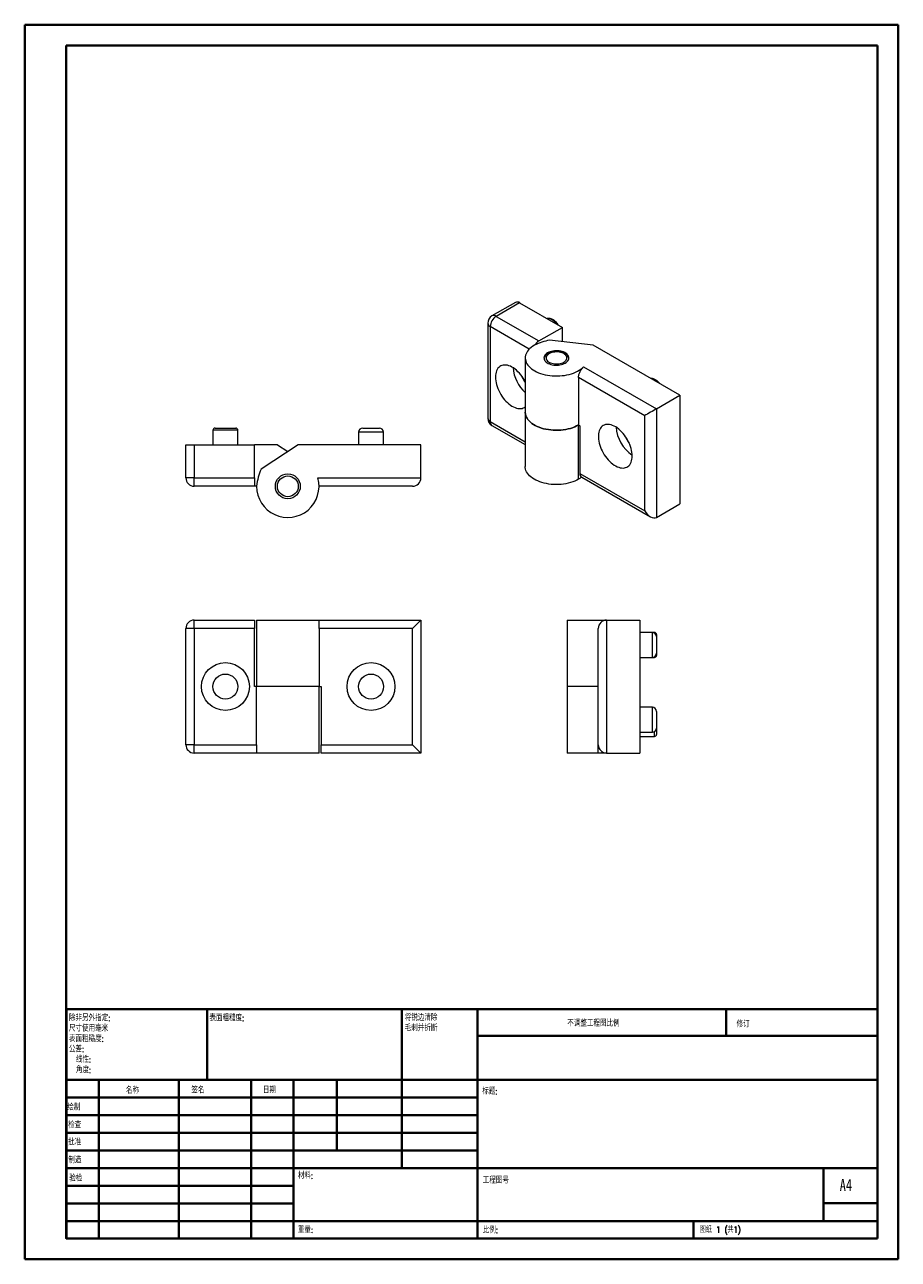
# Model space of a CAD drawing. Header units: millimetres. Extents: x 0 to 210, y 0 to 297.
import ezdxf

# ---------------------------------------------------------------- set-up
doc = ezdxf.new("R2010")
doc.units = ezdxf.units.MM
doc.styles.add('SLDTEXTSTYLE0', font='TXT', dxfattribs={"width": 0.75, "bigfont": 'bigfont'})
doc.styles.add('SLDTEXTSTYLE1', font='TXT', dxfattribs={"width": 0.75})
doc.styles.add('SLDTEXTSTYLE2', font='TXT', dxfattribs={"width": 0.694444, "bigfont": 'bigfont'})

# ---------------------------------------------------------------- blocks, each defined once
blk = doc.blocks.new('SW_NOTE_0')
at = {"color": 0, "linetype": 'Continuous', "lineweight": 0, "char_height": 1.5, "attachment_point": 1, "style": 'SLDTEXTSTYLE0'}
for s, insert in [('\\M+18FAB锐边\\M+190B4\\M+18F9C', (0, 1.93)), ('\\M+196D1\\M+18E68\\M+19BF3\\M+190DC\\M+19266', (0, -0.57))]:
    blk.add_mtext(s, dxfattribs=dict(at, insert=insert))
blk = doc.blocks.new('SW_NOTE_1')
at = {"color": 0, "linetype": 'Continuous', "lineweight": 0, "char_height": 1.5, "attachment_point": 1, "style": 'SLDTEXTSTYLE0'}
for s, insert in [('\\M+18F9C\\M+194F1另\\M+18A4F\\M+18E77\\M+192E8:', (0, 1.93)), ('\\M+18EDA\\M+190A1\\M+18E67\\M+19770\\M+19F7C\\M+195C4', (0, -0.57)), ('\\M+1955C\\M+196CA\\M+19165糙\\M+19378:', (0, -3.07)), ('\\M+18CF6\\M+18DB7:', (0, -5.57)), ('线\\M+190AB:', (1.69, -8.07)), ('\\M+18A70\\M+19378:', (1.69, -10.57))]:
    blk.add_mtext(s, dxfattribs=dict(at, insert=insert))

msp = doc.modelspace()

# ---------------------------------------------------------------- linework, layer by layer
at = {"color": 7, "linetype": 'Continuous', "lineweight": 40}
for p, q in [((0.08, 0.21), (0.08, 297.21)), ((0.08, 297.21), (210.08, 297.21)), ((210.08, 0.21), (210.08, 297.21)), ((210.08, 292.21), (210.08, 297.21)), ((10.08, 292.21), (205.08, 292.21)), ((10.08, 5.21), (10.08, 292.21)), ((205.08, 5.21), (205.08, 292.21)), ((10.11, 60.37), (205.08, 60.37)), ((10.11, 60.37), (10.11, 5.12)), ((43.91, 43.37), (43.91, 60.37)), ((90.71, 60.37), (90.71, 22.12)), ((108.91, 60.37), (108.91, 5.12)), ((168.68, 54.09), (168.68, 60.46)), ((205.08, 54), (108.91, 54)), ((205.08, 43.37), (10.11, 43.37)), ((17.91, 43.37), (17.91, 5.12)), ((37.1, 43.37), (37.1, 5.12)), ((54.51, 43.37), (54.51, 5.12)), ((64.71, 5.12), (64.71, 43.37)), ((75.11, 26.37), (75.11, 43.37)), ((108.91, 39.12), (10.11, 39.12)), ((108.91, 34.87), (10.11, 34.87)), ((108.91, 30.62), (10.11, 30.62)), ((108.91, 26.37), (10.11, 26.37)), ((64.71, 22.12), (10.11, 22.12)), ((64.71, 22.12), (205.08, 22.12)), ((192.08, 9.46), (192.08, 22.21)), ((64.71, 17.87), (10.11, 17.87)), ((64.71, 13.62), (10.11, 13.62)), ((205.08, 13.71), (192.08, 13.71)), ((10.11, 9.37), (205.08, 9.37)), ((160.88, 5.21), (160.88, 9.46)), ((10.08, 5.21), (205.08, 5.21)), ((205.08, 5.21), (180.99, 5.21)), ((0.08, 0.21), (210.08, 0.21))]:
    msp.add_line(p, q, dxfattribs=at)
at = {"color": 7, "linetype": 'Continuous', "lineweight": 15}
for p, q in [((118.06, 230.41), (112.41, 227.14)), ((119.06, 230.31), (113.41, 227.04)), ((119.06, 230.31), (129.32, 224.39)), ((113.41, 227.04), (123.66, 221.13)), ((111.41, 225.41), (111.41, 202.55)), ((111.99, 224.6), (111.99, 201.73)), ((123.66, 221.13), (129.32, 224.39)), ((129.32, 220.98), (129.32, 224.39)), ((136.74, 220.11), (126.24, 221.34)), ((157.6, 208.06), (136.74, 220.11)), ((120.4, 217.04), (120.4, 203.98)), ((134.43, 214.91), (151.94, 204.8)), ((149.12, 203.16), (133.21, 212.35)), ((133.21, 212.35), (133.21, 200.92)), ((151.94, 204.8), (157.6, 208.06)), ((157.6, 208.06), (157.6, 181.93)), ((120.4, 203.98), (120.4, 190.91)), ((149.12, 180.3), (149.12, 203.16)), ((151.94, 204.8), (151.94, 178.67)), ((45.33, 199.67), (45.33, 196.17)), ((45.83, 200.17), (48.33, 200.17)), ((48.33, 200.17), (50.83, 200.17)), ((51.33, 196.17), (51.33, 199.67)), ((80.33, 199.17), (80.33, 196.17)), ((81.33, 200.17), (85.33, 200.17)), ((86.33, 196.17), (86.33, 199.17)), ((112.41, 200.82), (120.4, 196.2)), ((133.21, 187.85), (133.21, 200.92)), ((133.21, 200.92), (133.56, 200.71)), ((133.56, 200.71), (133.56, 189.28)), ((38.83, 188.17), (38.83, 196.17)), ((38.83, 196.17), (40.83, 196.17)), ((40.83, 196.17), (40.83, 188.17)), ((40.83, 196.17), (55.33, 196.17)), ((55.33, 188.17), (55.33, 196.17)), ((60.83, 196.17), (55.33, 196.17)), ((65.83, 196.17), (56.89, 190.26)), ((60.83, 196.17), (63.33, 194.52)), ((95.33, 196.17), (65.83, 196.17)), ((95.33, 188.17), (95.33, 196.17)), ((40.83, 188.17), (38.83, 188.17)), ((40.83, 188.17), (55.33, 188.17)), ((40.83, 186.17), (40.83, 188.17)), ((55.33, 188.17), (55.33, 186.17)), ((70.56, 188.17), (95.33, 188.17)), ((133.56, 189.28), (149.12, 180.3)), ((133.97, 188.37), (150.53, 178.81)), ((55.33, 186.17), (40.83, 186.17)), ((55.83, 186.17), (55.33, 186.17)), ((93.33, 186.17), (70.83, 186.17)), ((151.94, 178.67), (157.6, 181.93)), ((40.83, 152), (38.83, 152)), ((38.83, 124), (38.83, 152)), ((40.83, 152), (40.83, 154)), ((40.83, 154), (55.33, 154)), ((55.33, 152), (40.83, 152)), ((40.83, 152), (40.83, 124)), ((55.33, 154), (55.33, 152)), ((55.33, 138), (55.33, 152)), ((55.83, 154), (70.83, 154)), ((55.83, 154), (55.83, 138)), ((70.83, 152), (70.83, 154)), ((70.83, 154), (95.33, 154)), ((70.83, 152), (70.83, 138)), ((93.33, 152), (70.83, 152)), ((93.33, 152), (95.33, 154)), ((93.33, 124), (93.33, 152)), ((95.33, 154), (95.33, 122)), ((130.46, 154), (130.46, 138)), ((130.46, 154), (139.96, 154)), ((137.96, 124), (137.96, 152)), ((139.96, 154), (139.96, 122)), ((139.96, 154), (147.96, 154)), ((147.96, 154), (147.96, 122)), ((150.96, 151), (147.96, 151)), ((151.46, 151), (150.96, 151)), ((151.96, 150.5), (151.96, 150)), ((151.96, 150), (151.96, 146)), ((151.96, 146), (151.96, 145.5)), ((147.96, 145), (150.96, 145)), ((150.96, 145), (151.46, 145)), ((55.83, 138), (55.33, 138)), ((70.83, 138), (55.83, 138)), ((55.83, 124), (55.83, 138)), ((70.83, 122), (70.83, 138)), ((70.83, 138), (71.33, 138)), ((71.33, 138), (71.33, 124)), ((130.46, 138), (130.46, 122)), ((137.96, 138), (130.46, 138)), ((150.96, 133), (147.96, 133)), ((151.96, 132), (151.96, 128)), ((151.96, 128), (151.96, 126.5)), ((147.96, 127), (150.96, 127)), ((147.96, 126), (151.46, 126)), ((40.83, 124), (38.83, 124)), ((40.83, 122), (40.83, 124)), ((40.83, 124), (55.83, 124)), ((55.83, 122), (40.83, 122)), ((55.83, 124), (55.83, 122)), ((70.83, 122), (55.83, 122)), ((71.33, 122), (71.33, 124)), ((71.33, 124), (93.33, 124)), ((95.33, 122), (71.33, 122)), ((93.33, 124), (95.33, 122)), ((137.96, 122), (130.46, 122)), ((137.96, 122), (137.96, 124)), ((139.96, 122), (147.96, 122))]:
    msp.add_line(p, q, dxfattribs=at)
at = {"color": 8, "linetype": 'Continuous', "lineweight": 15}
for p, q in [((121.38, 219.18), (111.99, 224.6)), ((48.33, 199.67), (45.33, 199.67)), ((51.33, 199.67), (48.33, 199.67)), ((86.33, 199.17), (80.33, 199.17)), ((111.99, 201.73), (120.4, 196.88)), ((150.96, 145), (150.96, 151)), ((151.46, 150.87), (151.46, 151)), ((151.46, 145), (151.46, 145.14)), ((150.96, 127), (150.96, 133)), ((151.46, 126), (151.46, 127.14))]:
    msp.add_line(p, q, dxfattribs=at)
at = {"color": 7, "linetype": 'Continuous', "lineweight": 15, "flags": 128}
for points in [[(122.6, 220.11), (122.19, 219.85), (121.83, 219.58), (121.5, 219.3), (121.21, 219), (120.96, 218.68), (120.76, 218.36), (120.6, 218.03), (120.49, 217.69), (120.42, 217.35), (120.4, 217.01), (120.43, 216.67), (120.51, 216.33), (120.63, 215.99), (120.8, 215.66), (121.01, 215.34), (121.26, 215.03), (121.56, 214.73), (121.9, 214.45), (122.27, 214.18), (122.68, 213.93), (123.13, 213.7), (123.6, 213.5), (124.1, 213.31), (124.63, 213.15), (125.17, 213.01), (125.73, 212.9), (126.31, 212.81), (126.89, 212.75), (127.49, 212.72), (128.08, 212.72), (128.68, 212.74), (129.26, 212.79), (129.84, 212.86), (130.41, 212.96), (130.96, 213.09), (131.5, 213.24), (132.01, 213.42), (132.49, 213.62), (132.95, 213.84), (133.37, 214.08), (133.76, 214.34), (134.11, 214.62), (134.43, 214.91)], [(125.78, 218.27), (125.53, 218.1), (125.32, 217.93), (125.15, 217.73), (125.02, 217.53), (124.94, 217.31), (124.9, 217.1), (124.92, 216.88), (124.97, 216.67), (125.08, 216.46), (125.23, 216.26), (125.42, 216.07), (125.65, 215.9), (125.92, 215.74), (126.22, 215.61), (126.54, 215.5), (126.89, 215.41), (127.25, 215.35), (127.62, 215.32), (128, 215.31), (128.37, 215.33), (128.74, 215.38), (129.09, 215.45), (129.43, 215.55), (129.74, 215.68), (130.02, 215.82), (130.27, 215.98), (130.48, 216.16), (130.66, 216.36), (130.78, 216.56), (130.86, 216.77), (130.9, 216.99), (130.89, 217.21), (130.83, 217.42), (130.72, 217.63), (130.57, 217.83), (130.38, 218.02), (130.15, 218.19), (129.89, 218.34), (129.59, 218.48), (129.26, 218.59), (128.92, 218.67), (128.56, 218.73), (128.18, 218.77), (127.81, 218.77), (127.43, 218.75), (127.06, 218.71), (126.71, 218.63), (126.37, 218.53), (126.06, 218.41), (125.78, 218.27)], [(129.67, 216.02), (129.9, 216.17), (130.09, 216.34), (130.24, 216.53), (130.34, 216.72), (130.39, 216.92), (130.4, 217.12), (130.36, 217.32), (130.27, 217.51), (130.13, 217.7), (129.95, 217.87), (129.73, 218.03), (129.48, 218.17), (129.19, 218.28), (128.88, 218.37), (128.55, 218.44), (128.21, 218.48), (127.86, 218.49), (127.51, 218.47), (127.17, 218.42), (126.85, 218.35), (126.54, 218.25), (126.26, 218.13), (126.02, 217.99), (125.81, 217.83), (125.64, 217.65), (125.51, 217.47), (125.43, 217.27), (125.4, 217.07), (125.42, 216.87), (125.49, 216.67), (125.6, 216.48), (125.76, 216.3), (125.96, 216.14), (126.2, 215.99), (126.47, 215.86), (126.77, 215.76), (127.09, 215.68), (127.42, 215.63), (127.77, 215.6), (128.12, 215.61), (128.46, 215.64), (128.8, 215.7), (129.11, 215.78), (129.41, 215.89), (129.67, 216.02)], [(120.4, 211.34), (120.2, 211.71), (119.93, 212.15), (119.64, 212.58), (119.33, 212.99), (119, 213.38), (118.66, 213.74), (118.3, 214.07), (117.94, 214.37), (117.57, 214.63), (117.2, 214.85), (116.83, 215.03), (116.47, 215.18), (116.11, 215.28), (115.76, 215.34), (115.42, 215.35), (115.1, 215.32), (114.8, 215.25), (114.52, 215.14), (114.26, 214.98), (114.03, 214.78), (113.82, 214.55), (113.64, 214.27), (113.5, 213.97), (113.38, 213.63), (113.3, 213.26), (113.25, 212.87), (113.23, 212.45)], [(113.23, 212.45), (113.25, 212.01), (113.3, 211.56), (113.38, 211.1), (113.5, 210.62), (113.64, 210.15), (113.82, 209.67), (114.03, 209.19), (114.26, 208.73), (114.52, 208.27), (114.8, 207.83), (115.1, 207.41), (115.42, 207.01), (115.76, 206.64), (116.11, 206.3), (116.47, 205.98), (116.83, 205.7), (117.2, 205.46), (117.57, 205.26), (117.94, 205.09), (118.3, 204.97), (118.66, 204.89), (119, 204.86), (119.33, 204.86), (119.64, 204.91), (119.93, 205.01), (120.2, 205.14), (120.4, 205.28)], [(133.21, 200.92), (132.76, 200.68), (132.29, 200.47), (131.78, 200.27), (131.25, 200.11), (130.7, 199.96), (130.13, 199.85), (129.55, 199.76), (128.96, 199.69), (128.35, 199.66), (127.75, 199.65), (127.15, 199.67), (126.55, 199.72), (125.96, 199.8), (125.38, 199.9), (124.82, 200.03), (124.28, 200.19), (123.77, 200.37), (123.28, 200.57), (122.82, 200.8), (122.39, 201.04), (122, 201.31), (121.64, 201.59), (121.33, 201.89), (121.06, 202.2), (120.84, 202.53), (120.66, 202.86), (120.52, 203.2), (120.44, 203.54), (120.4, 203.89), (120.4, 203.98)], [(120.4, 203.98), (120.4, 203.89), (120.44, 203.54), (120.52, 203.2), (120.66, 202.86), (120.84, 202.53), (121.06, 202.2), (121.33, 201.89), (121.64, 201.59), (122, 201.31), (122.39, 201.04), (122.82, 200.8), (123.28, 200.57), (123.77, 200.37), (124.28, 200.19), (124.82, 200.03), (125.38, 199.9), (125.96, 199.8), (126.55, 199.72), (127.15, 199.67), (127.75, 199.65), (128.35, 199.66), (128.96, 199.69), (129.55, 199.76), (130.13, 199.85), (130.7, 199.96), (131.25, 200.11), (131.78, 200.27), (132.29, 200.47), (132.76, 200.68), (133.21, 200.92)], [(146.11, 193.47), (146.09, 193.9), (146.04, 194.36), (145.96, 194.82), (145.84, 195.29), (145.7, 195.77), (145.52, 196.25), (145.31, 196.72), (145.08, 197.19), (144.82, 197.64), (144.54, 198.08), (144.24, 198.5), (143.91, 198.9), (143.58, 199.28), (143.23, 199.62), (142.87, 199.93), (142.51, 200.21), (142.14, 200.46), (141.77, 200.66), (141.4, 200.82), (141.04, 200.95), (140.68, 201.02), (140.34, 201.06), (140.01, 201.05), (139.7, 201), (139.41, 200.91), (139.14, 200.78), (138.89, 200.6), (138.67, 200.38), (138.48, 200.13), (138.31, 199.84), (138.18, 199.51), (138.08, 199.16), (138.02, 198.78), (137.98, 198.37), (137.98, 197.95), (138.02, 197.5), (138.08, 197.04), (138.18, 196.57), (138.31, 196.1), (138.48, 195.62), (138.67, 195.14), (138.89, 194.67), (139.14, 194.21), (139.41, 193.76), (139.7, 193.33), (140.01, 192.92), (140.34, 192.54), (140.68, 192.18), (141.04, 191.85), (141.4, 191.55), (141.77, 191.29), (142.14, 191.07), (142.51, 190.88), (142.87, 190.74), (143.23, 190.64), (143.58, 190.58), (143.91, 190.57), (144.24, 190.59), (144.54, 190.67), (144.82, 190.78), (145.08, 190.94), (145.31, 191.13), (145.52, 191.37), (145.7, 191.64), (145.84, 191.95), (145.96, 192.29), (146.04, 192.66), (146.09, 193.05), (146.11, 193.47)], [(133.21, 187.85), (132.77, 187.62), (132.3, 187.41), (131.81, 187.22), (131.29, 187.05), (130.74, 186.91), (130.19, 186.79), (129.61, 186.7), (129.03, 186.63), (128.44, 186.6), (127.84, 186.58), (127.25, 186.6), (126.66, 186.64), (126.08, 186.71), (125.5, 186.81), (124.95, 186.93), (124.41, 187.08), (123.9, 187.25), (123.41, 187.45), (122.95, 187.66), (122.51, 187.9), (122.12, 188.16), (121.76, 188.43), (121.44, 188.72), (121.16, 189.02), (120.92, 189.34), (120.72, 189.66), (120.57, 189.99), (120.47, 190.33), (120.41, 190.67), (120.4, 190.91)]]:
    msp.add_lwpolyline(points, dxfattribs=at)
at = {"color": 7, "linetype": 'Continuous', "lineweight": 15}
for centre, radius in [((63.33, 186.17), 3), ((63.33, 186.17), 2.5), ((48.33, 138), 5.75), ((83.33, 138), 5.75), ((48.33, 138), 3), ((83.33, 138), 3)]:
    msp.add_circle(centre, radius, dxfattribs=at)
for centre, radius, start, end in [((118.48, 229.47), 1.02, 54.8748, 113.8147), ((113.41, 225.41), 2, 119.9973, 180), ((115.04, 224.47), 3.05, 122.3869, 177.6131), ((125.18, 218.69), 2.87, 121.9505, 149.0189), ((126.56, 215.42), 9.11, 184.585, 227.4878), ((124.44, 214.22), 5.08, 198.4955, 217.4063), ((113.41, 202.55), 2, 180, 240.0027), ((45.83, 199.67), 0.5, 90, 180), ((50.83, 199.67), 0.5, 0, 90), ((81.33, 199.17), 1, 90, 180), ((85.33, 199.17), 1, 0, 90), ((151.09, 201.04), 8.88, 184.0938, 235.9008), ((149.17, 199.93), 5.06, 198.46, 221.5346), ((40.83, 188.17), 2, 180, 270), ((63.33, 186.17), 7.5, 180, 15.466), ((93.33, 188.17), 2, 270, 0), ((134.53, 189.17), 0.982, 173.5491, 235.1388), ((40.83, 152), 2, 90, 180), ((139.96, 152), 2, 90, 180), ((150.96, 150), 1, 0, 90), ((151.46, 150.5), 0.5, 0, 90), ((150.96, 146), 1, 270, 0), ((151.46, 145.5), 0.5, 270, 0), ((150.96, 132), 1, 0, 90), ((150.96, 128), 1, 270, 0), ((151.46, 126.5), 0.5, 270, 0), ((40.83, 124), 2, 180, 270), ((139.96, 124), 2, 180, 270)]:
    msp.add_arc(centre, radius, start, end, dxfattribs=at)
at = {"color": 8, "linetype": 'Continuous', "lineweight": 15}
for centre, radius, start, end in [((112.82, 226.24), 0.997, 54.0823, 114.6073), ((125.9, 224.8), 1.71, 56.5546, 97.6128), ((124.76, 222.8), 4.01, 35.744, 58.7031), ((112.4, 225.51), 0.997, 185.3944, 245.9257), ((112.4, 202.64), 0.997, 185.3944, 245.9257), ((112.97, 201.62), 0.982, 173.5491, 235.1388)]:
    msp.add_arc(centre, radius, start, end, dxfattribs=at)
at = {"color": 7, "linetype": 'Continuous', "lineweight": 15}
for centre, major_axis, ratio, start_param, end_param in [((150.53, 203.98), (2, 1.15), 0.00007, 0.785358, 2.356154), ((150.53, 181.12), (-1.41, 2.45), 0.577335, 1.570756, 3.141552)]:
    msp.add_ellipse(centre, major_axis=major_axis, ratio=ratio, start_param=start_param, end_param=end_param, dxfattribs=at)
for points, knots in [([(128.43, 224.9), (128.37, 224.99), (128.25, 225.18), (128.03, 225.45), (127.8, 225.71), (127.55, 225.93), (127.31, 226.12), (127.11, 226.24), (126.9, 226.36), (126.67, 226.46), (126.39, 226.53), (126.11, 226.57), (125.87, 226.56), (125.72, 226.52), (125.66, 226.5)], [0, 0, 0, 0, 0.083847, 0.17473, 0.265916, 0.357551, 0.44976, 0.518492, 0.568493, 0.661614, 0.754604, 0.846081, 0.934907, 1, 1, 1, 1]), ([(130.87, 216.91), (130.86, 216.96), (130.83, 217.09), (130.74, 217.29), (130.61, 217.5), (130.44, 217.7), (130.23, 217.89), (129.99, 218.05), (129.72, 218.2), (129.42, 218.33), (129.1, 218.43), (128.76, 218.51), (128.41, 218.56), (128.06, 218.58), (127.7, 218.58), (127.35, 218.55), (127, 218.5), (126.67, 218.42), (126.35, 218.31), (126.05, 218.18), (125.77, 218.03), (125.53, 217.85), (125.31, 217.65), (125.14, 217.43), (125.02, 217.19), (124.95, 217.02), (124.94, 216.92), (124.93, 216.91)], [0, 0, 0, 0, 0.026053, 0.063958, 0.102637, 0.142461, 0.183519, 0.225598, 0.268298, 0.31122, 0.354078, 0.396801, 0.439392, 0.481893, 0.524363, 0.566866, 0.60945, 0.652185, 0.695141, 0.73837, 0.781891, 0.825633, 0.869245, 0.912226, 0.954026, 0.99435, 1, 1, 1, 1]), ([(133.21, 212.35), (133.21, 212.46), (133.21, 212.57), (133.25, 212.8), (133.28, 212.92), (133.35, 213.16), (133.39, 213.28), (133.49, 213.52), (133.55, 213.65), (133.73, 213.99), (133.87, 214.22), (134.15, 214.61), (134.3, 214.78), (134.43, 214.91)], [0, 0, 0, 0, 0.125, 0.125, 0.25, 0.25, 0.375, 0.375, 0.5, 0.5, 0.75, 0.75, 1, 1, 1, 1]), ([(152.77, 210.85), (152.72, 210.91), (152.6, 211.07), (152.38, 211.3), (152.12, 211.53), (151.84, 211.73), (151.56, 211.89), (151.27, 212), (151, 212.08), (150.77, 212.11), (150.64, 212.11), (150.59, 212.11)], [0, 0, 0, 0, 0.086466, 0.213455, 0.341912, 0.47212, 0.603919, 0.722322, 0.836881, 0.947289, 1, 1, 1, 1]), ([(133.93, 188.42), (133.89, 188.38), (133.66, 188.19), (133.41, 188), (133.21, 187.85)], [0, 0, 0, 0, 0.176368, 1, 1, 1, 1]), ([(139.93, 122), (139.92, 122), (139.6, 122), (138.93, 122), (138.29, 122), (137.96, 122)], [0, 0, 0, 0, 0.02378, 0.501643, 1, 1, 1, 1])]:
    msp.add_open_spline(points, degree=3, knots=knots, dxfattribs=at)
for points in [[(126.24, 221.34), (125.02, 221.08), (123.81, 220.66), (122.6, 220.11)], [(56.89, 190.26), (56.35, 189.07), (56, 187.71), (55.83, 186.17)]]:
    msp.add_open_spline(points, degree=3, dxfattribs=at)

# ---------------------------------------------------------------- block references
at = {"color": 7, "linetype": 'Continuous', "lineweight": 0}
for name, p in [('SW_NOTE_1', (10.7, 57.11)), ('SW_NOTE_0', (91.42, 57.19))]:
    msp.add_blockref(name, p, dxfattribs=at)

# ---------------------------------------------------------------- texts
at = {"color": 7, "linetype": 'Continuous', "lineweight": 0, "attachment_point": 1}
for s, insert, char_height, style in [('\\M+1955C\\M+196CA\\M+19165糙\\M+19378:', (44.48, 59.04), 1.5, 'SLDTEXTSTYLE0'), ('\\M+19573调\\M+190AE\\M+18D48\\M+192F6图\\M+194E4\\M+197E1', (130.49, 57.75), 1.5, 'SLDTEXTSTYLE0'), ('\\M+18F43订', (171.21, 57.55), 1.5, 'SLDTEXTSTYLE0'), ('\\M+196BC\\M+18FCC', (24.43, 41.62), 1.5, 'SLDTEXTSTYLE0'), ('签\\M+196BC', (40.14, 41.68), 1.5, 'SLDTEXTSTYLE0'), ('\\M+193FA\\M+18AFA', (57.33, 41.7), 1.5, 'SLDTEXTSTYLE0'), ('标题:', (110.07, 41.4), 1.5, 'SLDTEXTSTYLE0'), ('绘\\M+190A7', (10.32, 37.55), 1.5, 'SLDTEXTSTYLE0'), ('检查', (10.52, 33.28), 1.5, 'SLDTEXTSTYLE0'), ('\\M+194E1\\M+18F79', (10.51, 29.19), 1.5, 'SLDTEXTSTYLE0'), ('\\M+190A7\\M+191A2', (10.57, 24.85), 1.5, 'SLDTEXTSTYLE0'), ('\\M+18DDE\\M+197BF:', (65.76, 21.11), 1.5, 'SLDTEXTSTYLE0'), ('验检', (10.78, 20.47), 1.5, 'SLDTEXTSTYLE0'), ('\\M+18D48\\M+192F6图\\M+18D86', (110.18, 19.99), 1.5, 'SLDTEXTSTYLE0'), ('A4', (196, 19.52), 2.91, 'SLDTEXTSTYLE1'), ('\\M+18F64\\M+197CA:', (65.73, 8.07), 1.4986, 'SLDTEXTSTYLE0'), ('\\M+194E4\\M+197E1:', (110.18, 8.02), 1.5, 'SLDTEXTSTYLE0'), ('图纸 1 (\\M+18BA41)', (162.36, 8.11), 1.5, 'SLDTEXTSTYLE2')]:
    msp.add_mtext(s, dxfattribs=dict(at, insert=insert, char_height=char_height, style=style))

doc.saveas('drawing.dxf')
